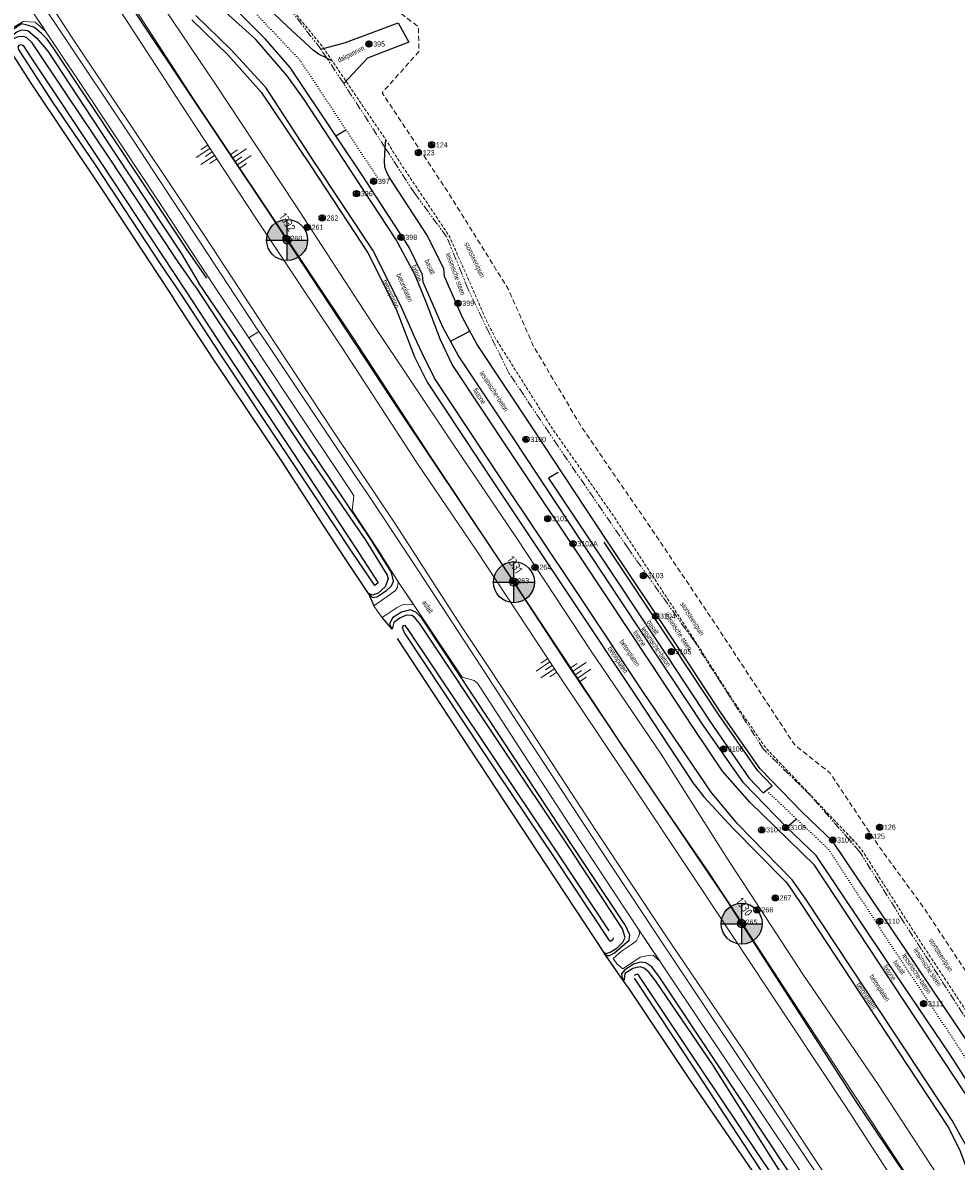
# Model space of a CAD drawing. Header units: metres. Extents: x 62183 to 64287, y 386037 to 390061.
# Tile 12 of 38: x 63166 to 63393, y 387345 to 387622. Entities that reach past the tile are written whole.
import ezdxf
from ezdxf.enums import TextEntityAlignment as Align

# ---------------------------------------------------------------- set-up
doc = ezdxf.new("R2010")
doc.units = ezdxf.units.M
for name, pattern in [('DOT', [0.25, 0, -0.25]), ('HIDDEN', [0.375, 0.25, -0.125]), ('PHANTOM2', [1.25, 0.625, -0.125, 0.125, -0.125, 0.125, -0.125])]:
    doc.linetypes.add(name, pattern=pattern)
doc.layers.get('0').update_dxf_attribs({"linetype": 'CONTINUOUS'})
for name, color, linetype in [('0 @ 0.5', 7, 'CONTINUOUS'), ('0 @ 1', 7, 'CONTINUOUS'), ('0 @ 5', 7, 'CONTINUOUS'), ('BS-BINNENKRUINLIJN-KPN', 253, 'CONTINUOUS'), ('BS-INSTEEK-SLOOT-KPN', 253, 'CONTINUOUS'), ('BS-OVERIG-KPN', 253, 'CONTINUOUS'), ('BS-SCHEIDINGSL-TALUDBEKL-NTZ', 253, 'CONTINUOUS'), ('BS-SCHEIDINGSLIJN-TALUDBEKL', 253, 'CONTINUOUS'), ('BS-WATERLIJN-KPN', 253, 'CONTINUOUS')]:
    doc.layers.add(name, color=color, linetype=linetype)
for name, color, linetype, lineweight in [('BS-Boorpunten', 253, 'CONTINUOUS', 25), ('BS-Boorpuntnummer', 253, 'CONTINUOUS', 25), ('BS-Dijkpaal', 2, 'CONTINUOUS', 25), ('BS-Dijkpaalnr', 6, 'CONTINUOUS', 25), ('BS-KANT-KREUKELBERM', 35, 'PHANTOM2', 0), ('BS-KANT-VERHARDING', 253, 'CONTINUOUS', 0), ('BS-KRUINLIJN', 253, 'CONTINUOUS', 0), ('BS-OVERIGE-TEKSTEN', 253, 'CONTINUOUS', 0), ('BS-PERKOENRIJ', 203, 'DOT', 5), ('BS-TEENLIJN', 11, 'CONTINUOUS', 0), ('BS-TEENSCHOT-GECONSTRUEERD', 1, 'HIDDEN', 13), ('BS-TUSSENBERM', 253, 'CONTINUOUS', 0), ('BS-ZANDLIJN', 2, 'HIDDEN', 20)]:
    doc.layers.add(name, color=color, linetype=linetype, lineweight=lineweight)
doc.layers.add('THEORETISCHE_NULLIJN', color=125, linetype='CONTINUOUS', plot=False)
doc.styles.add('ISO', font='isocp.shx', dxfattribs={"height": 2.5})

# ---------------------------------------------------------------- blocks, each defined once
blk = doc.blocks.new('dijkpaal')
at = {"layer": 'BS-Dijkpaal'}
h = blk.add_hatch(color=256, dxfattribs=at)
h.paths.add_polyline_path([(0, 0), (0, 1, 0.414214), (-1, 0)])
h.paths.add_polyline_path([(1, 0), (0, 0), (0, -1, 0.414214)])
for p, q in [((0, -1), (0, 1)), ((-1, 0), (1, 0))]:
    blk.add_line(p, q, dxfattribs=at)
blk.add_circle((0, 0), 1, dxfattribs=at)
blk = doc.blocks.new('*U727')
at = {"layer": '0 @ 0.5', "xscale": 0.5, "yscale": 0.5, "zscale": 0.5}
blk.add_blockref('dijkpaal', (63230.187, 387569.049), dxfattribs=at)
at = {"layer": '0 @ 1'}
blk.add_blockref('dijkpaal', (63230.187, 387569.049), dxfattribs=at)
at = {"layer": '0 @ 5', "xscale": 5, "yscale": 5, "zscale": 5}
blk.add_blockref('dijkpaal', (63230.187, 387569.049), dxfattribs=at)
blk = doc.blocks.new('*U729')
at = {"layer": '0 @ 0.5', "xscale": 0.5, "yscale": 0.5, "zscale": 0.5}
blk.add_blockref('dijkpaal', (63340.962, 387402.539), dxfattribs=at)
at = {"layer": '0 @ 1'}
blk.add_blockref('dijkpaal', (63340.962, 387402.539), dxfattribs=at)
at = {"layer": '0 @ 5', "xscale": 5, "yscale": 5, "zscale": 5}
blk.add_blockref('dijkpaal', (63340.962, 387402.539), dxfattribs=at)
blk = doc.blocks.new('*U730')
at = {"layer": '0 @ 0.5', "xscale": 0.5, "yscale": 0.5, "zscale": 0.5}
blk.add_blockref('dijkpaal', (63285.463, 387485.717), dxfattribs=at)
at = {"layer": '0 @ 1'}
blk.add_blockref('dijkpaal', (63285.463, 387485.717), dxfattribs=at)
at = {"layer": '0 @ 5', "xscale": 5, "yscale": 5, "zscale": 5}
blk.add_blockref('dijkpaal', (63285.463, 387485.717), dxfattribs=at)
blk = doc.blocks.new('S03')
at = {"color": 0}
for p, q in [((-2.01, 0), (-2.01, -2.01)), ((-1, 0), (-1, -4.01)), ((0, 0), (0, -2.01)), ((1, 0), (1, -4.01)), ((2.01, 0), (2.01, -2.01))]:
    blk.add_line(p, q, dxfattribs=at)
blk = doc.blocks.new('S04')
at = {"color": 0}
for p, q in [((-1, 0), (-1, 4.01)), ((1, 0), (1, 4.01)), ((-2.01, 0), (-2.01, 2.01)), ((0, 0), (0, 2.01)), ((2.01, 0), (2.01, 2.01))]:
    blk.add_line(p, q, dxfattribs=at)
blk = doc.blocks.new('punt-boring')
at = {"layer": 'BS-Boorpunten'}
h = blk.add_hatch(color=8, dxfattribs=at)
h.dxf.hatch_style = 1
h.paths.add_polyline_path([(0.01, 1), (-0.87, -0.49), (0.86, -0.51)])
h = blk.add_hatch(color=1, dxfattribs=at)
h.dxf.hatch_style = 1
h.paths.add_polyline_path([(0.01, 1), (-0.87, -0.49), (0.86, -0.51)])
at = {"layer": 'BS-Boorpunten', "color": 8}
blk.add_lwpolyline([(0.01, 1), (-0.87, -0.49), (0.86, -0.51)], close=True, dxfattribs=at)
at = {"layer": 'BS-Boorpunten', "color": 1}
blk.add_lwpolyline([(0.01, 1), (-0.87, -0.49), (0.86, -0.51)], close=True, dxfattribs=at)
at = {"layer": 'BS-Boorpunten', "color": 8}
blk.add_circle((0, 0), 1, dxfattribs=at)
at = {"layer": 'BS-Boorpunten', "color": 1}
blk.add_circle((0, 0), 1, dxfattribs=at)
blk = doc.blocks.new('*U283', base_point=(63262.184, 387590.312))
at = {"layer": 'BS-Boorpunten', "xscale": 1.499999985, "yscale": 1.499999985, "zscale": 1.499999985}
blk.add_blockref('punt-boring', (63262.184, 387590.312), dxfattribs=at)
at = {"layer": 'BS-Boorpuntnummer', "linetype": 'ByBlock', "insert": (63264.304, 387590.312), "char_height": 2.5, "attachment_point": 4}
blk.add_mtext('123', dxfattribs=at)
blk = doc.blocks.new('*U284', base_point=(63265.383, 387592.228))
at = {"layer": 'BS-Boorpunten', "xscale": 1.499999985, "yscale": 1.499999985, "zscale": 1.499999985}
blk.add_blockref('punt-boring', (63265.383, 387592.228), dxfattribs=at)
at = {"layer": 'BS-Boorpuntnummer', "linetype": 'ByBlock', "insert": (63267.503, 387592.228), "char_height": 2.5, "attachment_point": 4}
blk.add_mtext('124', dxfattribs=at)
blk = doc.blocks.new('*U285', base_point=(63371.916, 387423.855))
at = {"layer": 'BS-Boorpunten', "xscale": 1.499999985, "yscale": 1.499999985, "zscale": 1.499999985}
blk.add_blockref('punt-boring', (63371.916, 387423.855), dxfattribs=at)
at = {"layer": 'BS-Boorpuntnummer', "linetype": 'ByBlock', "insert": (63374.036, 387423.855), "char_height": 2.5, "attachment_point": 4}
blk.add_mtext('125', dxfattribs=at)
blk = doc.blocks.new('*U286', base_point=(63374.559, 387426.036))
at = {"layer": 'BS-Boorpunten', "xscale": 1.499999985, "yscale": 1.499999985, "zscale": 1.499999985}
blk.add_blockref('punt-boring', (63374.559, 387426.036), dxfattribs=at)
at = {"layer": 'BS-Boorpuntnummer', "linetype": 'ByBlock', "insert": (63376.679, 387426.036), "char_height": 2.5, "attachment_point": 4}
blk.add_mtext('126', dxfattribs=at)
blk = doc.blocks.new('*U363', base_point=(63229.943, 387569.431))
at = {"layer": 'BS-Boorpunten', "xscale": 1.499999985, "yscale": 1.499999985, "zscale": 1.499999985}
blk.add_blockref('punt-boring', (63229.943, 387569.431), dxfattribs=at)
at = {"layer": 'BS-Boorpuntnummer', "linetype": 'ByBlock', "insert": (63232.063, 387569.431), "char_height": 2.5, "attachment_point": 4}
blk.add_mtext('260', dxfattribs=at)
blk = doc.blocks.new('*U364', base_point=(63235.101, 387572.148))
at = {"layer": 'BS-Boorpunten', "xscale": 1.499999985, "yscale": 1.499999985, "zscale": 1.499999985}
blk.add_blockref('punt-boring', (63235.101, 387572.148), dxfattribs=at)
at = {"layer": 'BS-Boorpuntnummer', "linetype": 'ByBlock', "insert": (63237.221, 387572.148), "char_height": 2.5, "attachment_point": 4}
blk.add_mtext('261', dxfattribs=at)
blk = doc.blocks.new('*U365', base_point=(63238.725, 387574.393))
at = {"layer": 'BS-Boorpunten', "xscale": 1.499999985, "yscale": 1.499999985, "zscale": 1.499999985}
blk.add_blockref('punt-boring', (63238.725, 387574.393), dxfattribs=at)
at = {"layer": 'BS-Boorpuntnummer', "linetype": 'ByBlock', "insert": (63240.845, 387574.393), "char_height": 2.5, "attachment_point": 4}
blk.add_mtext('262', dxfattribs=at)
blk = doc.blocks.new('*U366', base_point=(63285.226, 387486.062))
at = {"layer": 'BS-Boorpunten', "xscale": 1.499999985, "yscale": 1.499999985, "zscale": 1.499999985}
blk.add_blockref('punt-boring', (63285.226, 387486.062), dxfattribs=at)
at = {"layer": 'BS-Boorpuntnummer', "linetype": 'ByBlock', "insert": (63287.346, 387486.062), "char_height": 2.5, "attachment_point": 4}
blk.add_mtext('263', dxfattribs=at)
blk = doc.blocks.new('*U367', base_point=(63290.598, 387489.353))
at = {"layer": 'BS-Boorpunten', "xscale": 1.499999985, "yscale": 1.499999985, "zscale": 1.499999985}
blk.add_blockref('punt-boring', (63290.598, 387489.353), dxfattribs=at)
at = {"layer": 'BS-Boorpuntnummer', "linetype": 'ByBlock', "insert": (63292.718, 387489.353), "char_height": 2.5, "attachment_point": 4}
blk.add_mtext('264', dxfattribs=at)
blk = doc.blocks.new('*U368', base_point=(63340.829, 387402.908))
at = {"layer": 'BS-Boorpunten', "xscale": 1.499999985, "yscale": 1.499999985, "zscale": 1.499999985}
blk.add_blockref('punt-boring', (63340.829, 387402.908), dxfattribs=at)
at = {"layer": 'BS-Boorpuntnummer', "linetype": 'ByBlock', "insert": (63342.949, 387402.908), "char_height": 2.5, "attachment_point": 4}
blk.add_mtext('265', dxfattribs=at)
blk = doc.blocks.new('*U369', base_point=(63344.699, 387405.921))
at = {"layer": 'BS-Boorpunten', "xscale": 1.499999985, "yscale": 1.499999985, "zscale": 1.499999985}
blk.add_blockref('punt-boring', (63344.699, 387405.921), dxfattribs=at)
at = {"layer": 'BS-Boorpuntnummer', "linetype": 'ByBlock', "insert": (63346.819, 387405.921), "char_height": 2.5, "attachment_point": 4}
blk.add_mtext('266', dxfattribs=at)
blk = doc.blocks.new('*U370', base_point=(63349.125, 387408.832))
at = {"layer": 'BS-Boorpunten', "xscale": 1.499999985, "yscale": 1.499999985, "zscale": 1.499999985}
blk.add_blockref('punt-boring', (63349.125, 387408.832), dxfattribs=at)
at = {"layer": 'BS-Boorpuntnummer', "linetype": 'ByBlock', "insert": (63351.245, 387408.832), "char_height": 2.5, "attachment_point": 4}
blk.add_mtext('267', dxfattribs=at)
blk = doc.blocks.new('*U414', base_point=(63288.386, 387520.473))
at = {"layer": 'BS-Boorpunten', "xscale": 1.499999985, "yscale": 1.499999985, "zscale": 1.499999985}
blk.add_blockref('punt-boring', (63288.386, 387520.473), dxfattribs=at)
at = {"layer": 'BS-Boorpuntnummer', "linetype": 'ByBlock', "insert": (63290.506, 387520.473), "char_height": 2.5, "attachment_point": 4}
blk.add_mtext('3100', dxfattribs=at)
blk = doc.blocks.new('*U415', base_point=(63293.698, 387501.163))
at = {"layer": 'BS-Boorpunten', "xscale": 1.499999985, "yscale": 1.499999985, "zscale": 1.499999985}
blk.add_blockref('punt-boring', (63293.698, 387501.163), dxfattribs=at)
at = {"layer": 'BS-Boorpuntnummer', "linetype": 'ByBlock', "insert": (63295.818, 387501.163), "char_height": 2.5, "attachment_point": 4}
blk.add_mtext('3101', dxfattribs=at)
blk = doc.blocks.new('*U416', base_point=(63299.833, 387495.074))
at = {"layer": 'BS-Boorpunten', "xscale": 1.499999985, "yscale": 1.499999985, "zscale": 1.499999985}
blk.add_blockref('punt-boring', (63299.833, 387495.074), dxfattribs=at)
at = {"layer": 'BS-Boorpuntnummer', "linetype": 'ByBlock', "insert": (63301.953, 387495.074), "char_height": 2.5, "attachment_point": 4}
blk.add_mtext('3102', dxfattribs=at)
blk = doc.blocks.new('*U417', base_point=(63299.833, 387495.074))
at = {"layer": 'BS-Boorpunten', "xscale": 1.499999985, "yscale": 1.499999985, "zscale": 1.499999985}
blk.add_blockref('punt-boring', (63299.833, 387495.074), dxfattribs=at)
at = {"layer": 'BS-Boorpuntnummer', "linetype": 'ByBlock', "insert": (63301.953, 387495.074), "char_height": 2.5, "attachment_point": 4}
blk.add_mtext('3102A', dxfattribs=at)
blk = doc.blocks.new('*U418', base_point=(63317.011, 387487.3))
at = {"layer": 'BS-Boorpunten', "xscale": 1.499999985, "yscale": 1.499999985, "zscale": 1.499999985}
blk.add_blockref('punt-boring', (63317.011, 387487.3), dxfattribs=at)
at = {"layer": 'BS-Boorpuntnummer', "linetype": 'ByBlock', "insert": (63319.131, 387487.3), "char_height": 2.5, "attachment_point": 4}
blk.add_mtext('3103', dxfattribs=at)
blk = doc.blocks.new('*U419', base_point=(63319.988, 387477.444))
at = {"layer": 'BS-Boorpunten', "xscale": 1.499999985, "yscale": 1.499999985, "zscale": 1.499999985}
blk.add_blockref('punt-boring', (63319.988, 387477.444), dxfattribs=at)
at = {"layer": 'BS-Boorpuntnummer', "linetype": 'ByBlock', "insert": (63322.108, 387477.444), "char_height": 2.5, "attachment_point": 4}
blk.add_mtext('3104', dxfattribs=at)
blk = doc.blocks.new('*U420', base_point=(63323.779, 387468.785))
at = {"layer": 'BS-Boorpunten', "xscale": 1.499999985, "yscale": 1.499999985, "zscale": 1.499999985}
blk.add_blockref('punt-boring', (63323.779, 387468.785), dxfattribs=at)
at = {"layer": 'BS-Boorpuntnummer', "linetype": 'ByBlock', "insert": (63325.899, 387468.785), "char_height": 2.5, "attachment_point": 4}
blk.add_mtext('3105', dxfattribs=at)
blk = doc.blocks.new('*U421', base_point=(63336.527, 387445.08))
at = {"layer": 'BS-Boorpunten', "xscale": 1.499999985, "yscale": 1.499999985, "zscale": 1.499999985}
blk.add_blockref('punt-boring', (63336.527, 387445.08), dxfattribs=at)
at = {"layer": 'BS-Boorpuntnummer', "linetype": 'ByBlock', "insert": (63338.647, 387445.08), "char_height": 2.5, "attachment_point": 4}
blk.add_mtext('3106', dxfattribs=at)
blk = doc.blocks.new('*U422', base_point=(63345.836, 387425.401))
at = {"layer": 'BS-Boorpunten', "xscale": 1.499999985, "yscale": 1.499999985, "zscale": 1.499999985}
blk.add_blockref('punt-boring', (63345.836, 387425.401), dxfattribs=at)
at = {"layer": 'BS-Boorpuntnummer', "linetype": 'ByBlock', "insert": (63347.956, 387425.401), "char_height": 2.5, "attachment_point": 4}
blk.add_mtext('3107', dxfattribs=at)
blk = doc.blocks.new('*U423', base_point=(63351.693, 387425.962))
at = {"layer": 'BS-Boorpunten', "xscale": 1.499999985, "yscale": 1.499999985, "zscale": 1.499999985}
blk.add_blockref('punt-boring', (63351.693, 387425.962), dxfattribs=at)
at = {"layer": 'BS-Boorpuntnummer', "linetype": 'ByBlock', "insert": (63353.813, 387425.962), "char_height": 2.5, "attachment_point": 4}
blk.add_mtext('3108', dxfattribs=at)
blk = doc.blocks.new('*U424', base_point=(63363.131, 387422.913))
at = {"layer": 'BS-Boorpunten', "xscale": 1.499999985, "yscale": 1.499999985, "zscale": 1.499999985}
blk.add_blockref('punt-boring', (63363.131, 387422.913), dxfattribs=at)
at = {"layer": 'BS-Boorpuntnummer', "linetype": 'ByBlock', "insert": (63365.251, 387422.913), "char_height": 2.5, "attachment_point": 4}
blk.add_mtext('3109', dxfattribs=at)
blk = doc.blocks.new('*U426', base_point=(63374.569, 387403.131))
at = {"layer": 'BS-Boorpunten', "xscale": 1.499999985, "yscale": 1.499999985, "zscale": 1.499999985}
blk.add_blockref('punt-boring', (63374.569, 387403.131), dxfattribs=at)
at = {"layer": 'BS-Boorpuntnummer', "linetype": 'ByBlock', "insert": (63376.689, 387403.131), "char_height": 2.5, "attachment_point": 4}
blk.add_mtext('3110', dxfattribs=at)
blk = doc.blocks.new('*U427', base_point=(63385.282, 387383.067))
at = {"layer": 'BS-Boorpunten', "xscale": 1.499999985, "yscale": 1.499999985, "zscale": 1.499999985}
blk.add_blockref('punt-boring', (63385.282, 387383.067), dxfattribs=at)
at = {"layer": 'BS-Boorpuntnummer', "linetype": 'ByBlock', "insert": (63387.402, 387383.067), "char_height": 2.5, "attachment_point": 4}
blk.add_mtext('3111', dxfattribs=at)
blk = doc.blocks.new('*U590', base_point=(63250.107, 387616.77))
at = {"layer": 'BS-Boorpunten', "xscale": 1.499999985, "yscale": 1.499999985, "zscale": 1.499999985}
blk.add_blockref('punt-boring', (63250.107, 387616.77), dxfattribs=at)
at = {"layer": 'BS-Boorpuntnummer', "linetype": 'ByBlock', "insert": (63252.227, 387616.77), "char_height": 2.5, "attachment_point": 4}
blk.add_mtext('395', dxfattribs=at)
blk = doc.blocks.new('*U591', base_point=(63247.092, 387580.341))
at = {"layer": 'BS-Boorpunten', "xscale": 1.499999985, "yscale": 1.499999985, "zscale": 1.499999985}
blk.add_blockref('punt-boring', (63247.092, 387580.341), dxfattribs=at)
at = {"layer": 'BS-Boorpuntnummer', "linetype": 'ByBlock', "insert": (63249.212, 387580.341), "char_height": 2.5, "attachment_point": 4}
blk.add_mtext('396', dxfattribs=at)
blk = doc.blocks.new('*U592', base_point=(63251.255, 387583.326))
at = {"layer": 'BS-Boorpunten', "xscale": 1.499999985, "yscale": 1.499999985, "zscale": 1.499999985}
blk.add_blockref('punt-boring', (63251.255, 387583.326), dxfattribs=at)
at = {"layer": 'BS-Boorpuntnummer', "linetype": 'ByBlock', "insert": (63253.375, 387583.326), "char_height": 2.5, "attachment_point": 4}
blk.add_mtext('397', dxfattribs=at)
blk = doc.blocks.new('*U593', base_point=(63257.936, 387569.711))
at = {"layer": 'BS-Boorpunten', "xscale": 1.499999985, "yscale": 1.499999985, "zscale": 1.499999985}
blk.add_blockref('punt-boring', (63257.936, 387569.711), dxfattribs=at)
at = {"layer": 'BS-Boorpuntnummer', "linetype": 'ByBlock', "insert": (63260.056, 387569.711), "char_height": 2.5, "attachment_point": 4}
blk.add_mtext('398', dxfattribs=at)
blk = doc.blocks.new('*U594', base_point=(63271.806, 387553.628))
at = {"layer": 'BS-Boorpunten', "xscale": 1.499999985, "yscale": 1.499999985, "zscale": 1.499999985}
blk.add_blockref('punt-boring', (63271.806, 387553.628), dxfattribs=at)
at = {"layer": 'BS-Boorpuntnummer', "linetype": 'ByBlock', "insert": (63273.926, 387553.628), "char_height": 2.5, "attachment_point": 4}
blk.add_mtext('399', dxfattribs=at)
blk = doc.blocks.new('A$C58CE76E8')
at = {"layer": 'BS-Boorpunten', "xscale": 0.5, "yscale": 0.5, "zscale": 0.5}
for name, p in [('*U590', (63250.107, 387616.77)), ('*U284', (63265.383, 387592.228)), ('*U283', (63262.184, 387590.312)), ('*U592', (63251.255, 387583.326)), ('*U591', (63247.092, 387580.341)), ('*U365', (63238.725, 387574.393)), ('*U364', (63235.101, 387572.148)), ('*U363', (63229.943, 387569.431)), ('*U593', (63257.936, 387569.711)), ('*U594', (63271.806, 387553.628)), ('*U414', (63288.386, 387520.473)), ('*U415', (63293.698, 387501.163)), ('*U416', (63299.833, 387495.074)), ('*U417', (63299.833, 387495.074)), ('*U367', (63290.598, 387489.353)), ('*U418', (63317.011, 387487.3)), ('*U366', (63285.226, 387486.062)), ('*U419', (63319.988, 387477.444)), ('*U420', (63323.779, 387468.785)), ('*U421', (63336.527, 387445.08)), ('*U423', (63351.693, 387425.962)), ('*U286', (63374.559, 387426.036)), ('*U422', (63345.836, 387425.401)), ('*U285', (63371.916, 387423.855)), ('*U424', (63363.131, 387422.913)), ('*U370', (63349.125, 387408.832)), ('*U369', (63344.699, 387405.921)), ('*U368', (63340.829, 387402.908)), ('*U426', (63374.569, 387403.131)), ('*U427', (63385.282, 387383.067))]:
    blk.add_blockref(name, p, dxfattribs=at)
at = {"layer": 'BS-Boorpunten', "color": 253, "xscale": 0.5, "yscale": 0.5, "zscale": 0.5}
for name, p in [('*U590', (63250.107, 387616.77)), ('*U590', (63250.107, 387616.77)), ('*U590', (63250.107, 387616.77)), ('*U284', (63265.383, 387592.228)), ('*U284', (63265.383, 387592.228)), ('*U284', (63265.383, 387592.228)), ('*U283', (63262.184, 387590.312)), ('*U283', (63262.184, 387590.312)), ('*U283', (63262.184, 387590.312)), ('*U592', (63251.255, 387583.326)), ('*U592', (63251.255, 387583.326)), ('*U592', (63251.255, 387583.326)), ('*U591', (63247.092, 387580.341)), ('*U591', (63247.092, 387580.341)), ('*U591', (63247.092, 387580.341)), ('*U365', (63238.725, 387574.393)), ('*U365', (63238.725, 387574.393)), ('*U365', (63238.725, 387574.393)), ('*U364', (63235.101, 387572.148)), ('*U364', (63235.101, 387572.148)), ('*U364', (63235.101, 387572.148)), ('*U363', (63229.943, 387569.431)), ('*U363', (63229.943, 387569.431)), ('*U363', (63229.943, 387569.431)), ('*U593', (63257.936, 387569.711)), ('*U593', (63257.936, 387569.711)), ('*U593', (63257.936, 387569.711)), ('*U594', (63271.806, 387553.628)), ('*U594', (63271.806, 387553.628)), ('*U594', (63271.806, 387553.628)), ('*U414', (63288.386, 387520.473)), ('*U414', (63288.386, 387520.473)), ('*U414', (63288.386, 387520.473)), ('*U415', (63293.698, 387501.163)), ('*U415', (63293.698, 387501.163)), ('*U415', (63293.698, 387501.163)), ('*U416', (63299.833, 387495.074)), ('*U417', (63299.833, 387495.074)), ('*U416', (63299.833, 387495.074)), ('*U417', (63299.833, 387495.074)), ('*U416', (63299.833, 387495.074)), ('*U417', (63299.833, 387495.074)), ('*U367', (63290.598, 387489.353)), ('*U367', (63290.598, 387489.353)), ('*U367', (63290.598, 387489.353)), ('*U418', (63317.011, 387487.3)), ('*U418', (63317.011, 387487.3)), ('*U418', (63317.011, 387487.3)), ('*U366', (63285.226, 387486.062)), ('*U366', (63285.226, 387486.062)), ('*U366', (63285.226, 387486.062)), ('*U419', (63319.988, 387477.444)), ('*U419', (63319.988, 387477.444)), ('*U419', (63319.988, 387477.444)), ('*U420', (63323.779, 387468.785)), ('*U420', (63323.779, 387468.785)), ('*U420', (63323.779, 387468.785)), ('*U421', (63336.527, 387445.08)), ('*U421', (63336.527, 387445.08)), ('*U421', (63336.527, 387445.08)), ('*U423', (63351.693, 387425.962)), ('*U423', (63351.693, 387425.962)), ('*U423', (63351.693, 387425.962)), ('*U286', (63374.559, 387426.036)), ('*U286', (63374.559, 387426.036)), ('*U286', (63374.559, 387426.036)), ('*U422', (63345.836, 387425.401)), ('*U422', (63345.836, 387425.401)), ('*U422', (63345.836, 387425.401)), ('*U285', (63371.916, 387423.855)), ('*U285', (63371.916, 387423.855)), ('*U285', (63371.916, 387423.855)), ('*U424', (63363.131, 387422.913)), ('*U424', (63363.131, 387422.913)), ('*U424', (63363.131, 387422.913)), ('*U370', (63349.125, 387408.832)), ('*U370', (63349.125, 387408.832)), ('*U370', (63349.125, 387408.832)), ('*U369', (63344.699, 387405.921)), ('*U369', (63344.699, 387405.921)), ('*U369', (63344.699, 387405.921)), ('*U368', (63340.829, 387402.908)), ('*U368', (63340.829, 387402.908)), ('*U368', (63340.829, 387402.908)), ('*U426', (63374.569, 387403.131)), ('*U426', (63374.569, 387403.131)), ('*U426', (63374.569, 387403.131)), ('*U427', (63385.282, 387383.067)), ('*U427', (63385.282, 387383.067)), ('*U427', (63385.282, 387383.067))]:
    blk.add_blockref(name, p, dxfattribs=at)
at = {"layer": 'BS-Boorpuntnummer', "color": 8, "xscale": 0.7499999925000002, "yscale": 0.7499999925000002, "zscale": 0.7499999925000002}
for p in [(63250.107, 387616.77), (63265.383, 387592.228), (63262.184, 387590.312), (63251.255, 387583.326), (63247.092, 387580.341), (63238.725, 387574.393), (63235.101, 387572.148), (63229.943, 387569.431), (63257.936, 387569.711), (63271.806, 387553.628), (63288.386, 387520.473), (63293.698, 387501.163), (63299.833, 387495.074), (63299.833, 387495.074), (63290.598, 387489.353), (63317.011, 387487.3), (63285.226, 387486.062), (63319.988, 387477.444), (63323.779, 387468.785), (63336.527, 387445.08), (63351.693, 387425.962), (63374.559, 387426.036), (63345.836, 387425.401), (63371.916, 387423.855), (63363.131, 387422.913), (63349.125, 387408.832), (63344.699, 387405.921), (63340.829, 387402.908), (63374.569, 387403.131), (63385.282, 387383.067)]:
    blk.add_blockref('punt-boring', p, dxfattribs=at)
at = {"layer": 'BS-Boorpuntnummer', "color": 8, "char_height": 1.25, "attachment_point": 4}
for s, insert in [('395', (63251.167, 387616.77)), ('124', (63266.443, 387592.228)), ('123', (63263.244, 387590.312)), ('397', (63252.315, 387583.326)), ('396', (63248.152, 387580.341)), ('262', (63239.785, 387574.393)), ('261', (63236.161, 387572.148)), ('260', (63231.003, 387569.431)), ('398', (63258.996, 387569.711)), ('399', (63272.866, 387553.628)), ('3100', (63289.446, 387520.473)), ('3101', (63294.758, 387501.163)), ('3102A', (63300.893, 387495.074)), ('3102', (63300.893, 387495.074)), ('264', (63291.658, 387489.353)), ('3103', (63318.071, 387487.3)), ('263', (63286.286, 387486.062)), ('3104', (63321.048, 387477.444)), ('3105', (63324.839, 387468.785)), ('3106', (63337.587, 387445.08)), ('3108', (63352.753, 387425.962)), ('126', (63375.619, 387426.036)), ('3107', (63346.896, 387425.401)), ('125', (63372.976, 387423.855)), ('3109', (63364.191, 387422.913)), ('267', (63350.185, 387408.832)), ('266', (63345.759, 387405.921)), ('265', (63341.889, 387402.908)), ('3110', (63375.629, 387403.131)), ('3111', (63386.342, 387383.067))]:
    blk.add_mtext(s, dxfattribs=dict(at, insert=insert))

msp = doc.modelspace()

# ---------------------------------------------------------------- linework, layer by layer
at = {"layer": 'BS-BINNENKRUINLIJN-KPN'}
for points in [[(63162.67, 387615.15), (63162.2, 387617.05), (63162.13, 387617.47), (63162.77, 387618.34), (63163.38, 387618.98), (63164.34, 387619.73), (63165.51, 387620.2), (63167.04, 387620.11), (63169.22, 387618.22), (63171.85, 387615.03), (63188.21, 387590.17), (63204.42, 387565.7), (63208.67, 387558.55)], [(63250.02, 387482.99), (63250.98, 387481.99), (63252.02, 387482.13), (63254.42, 387483.67), (63255.66, 387484.82), (63256.13, 387485.96), (63255.6, 387488.08), (63250.53, 387496.26), (63248, 387500), (63234.96, 387519.32), (63217.98, 387544.86), (63208.67, 387558.55)], [(63307.29, 387395.65), (63308.08, 387394.8), (63308.76, 387394.84), (63309.94, 387395.49), (63312.42, 387397.54), (63313.55, 387398.56), (63313.67, 387399.85), (63312.6, 387402.11), (63299.77, 387421.37), (63282.6, 387447.4), (63264.31, 387475), (63263.03, 387476.95), (63261.58, 387478.42), (63260.29, 387478.98), (63258.07, 387478.43), (63255.84, 387477), (63255.16, 387475.51), (63255.76, 387474.28)], [(63359.36, 387318.33), (63360.39, 387316.82), (63361.16, 387316.4), (63361.85, 387316.1), (63362.98, 387316.23), (63363.9, 387316.77), (63365.34, 387318.29), (63366.26, 387320.06), (63365.72, 387321.99), (63351.94, 387342.86), (63334.79, 387368.67), (63320.94, 387389.49), (63319.02, 387392.05), (63317.63, 387393.01), (63316.32, 387393.15), (63314.6, 387392.67), (63312.42, 387391.22), (63311.67, 387390.32), (63311.84, 387389.33), (63312.35, 387388.76)]]:
    msp.add_lwpolyline(points, dxfattribs=at)
at = {"layer": 'BS-INSTEEK-SLOOT-KPN'}
for points in [[(63207.66, 387557.91), (63202.92, 387564.77), (63186.76, 387589.21), (63176.59, 387604.29), (63168.06, 387617.04), (63166.76, 387618.32), (63166, 387618.65), (63164.62, 387618.51), (63163.45, 387618.06), (63162.46, 387617.36), (63162.67, 387615.15), (63167.57, 387607.52), (63185.43, 387580.76), (63202.58, 387554.72)], [(63207.66, 387557.91), (63216.43, 387544.54), (63233.4, 387519.2), (63246.54, 387500), (63249.35, 387495.9), (63254.6, 387487.42), (63254.79, 387486.58), (63254.6, 387485.92), (63254.04, 387484.6), (63252.38, 387483.06), (63251.1, 387482.56), (63250.02, 387482.99), (63244.62, 387490.97), (63238.74, 387500)], [(63238.74, 387500), (63228.87, 387515.16), (63212.34, 387539.9), (63202.58, 387554.72)], [(63257.01, 387472), (63274.85, 387444.8), (63293.34, 387416.8), (63307.29, 387395.65), (63307.92, 387395.25), (63308.94, 387395.58), (63310.49, 387396.61), (63311.95, 387398.04), (63312.53, 387399.18), (63311.9, 387401.27), (63299.02, 387421.04), (63281.66, 387446.83), (63262.58, 387475.46), (63261.21, 387477.2), (63260.59, 387477.63), (63259.22, 387477.66), (63257.67, 387476.94), (63256.17, 387475.89), (63255.76, 387474.28)], [(63313.18, 387387.11), (63328.1, 387364.84), (63345.59, 387339.27), (63359.36, 387318.33), (63360.68, 387317.34), (63361.6, 387317.02), (63362.15, 387317.05), (63363.36, 387317.83), (63364.3, 387318.58), (63364.7, 387319.51), (63364.85, 387320.22), (63364.45, 387321.41), (63350.4, 387342.07), (63333.94, 387368.15), (63319.99, 387388.58), (63318.41, 387390.67), (63317.19, 387391.68), (63316.23, 387392.06), (63314.45, 387391.61), (63312.51, 387390.39), (63312.35, 387388.76)]]:
    msp.add_lwpolyline(points, dxfattribs=at)
at = {"layer": 'BS-KANT-KREUKELBERM', "ltscale": 3}
msp.add_lwpolyline([(63419.61, 387336.92), (63409.2, 387358.19), (63396.93, 387377.4), (63380.41, 387402.99), (63369.68, 387420.1), (63357.76, 387433.72), (63346.2, 387445.1), (63329.5, 387471.18), (63313.38, 387493.8), (63296.2, 387518.85), (63284.33, 387536.51), (63279.42, 387546.38), (63274.24, 387557.22), (63269.06, 387569.84), (63261.3, 387580.34), (63254.09, 387591.5), (63244, 387607.13), (63239.85, 387613.35), (63238.37, 387615.56), (63230.42, 387625.91)], dxfattribs=at)
at = {"layer": 'BS-KANT-VERHARDING'}
for points in [[(63134.96, 387674.54, 1.63), (63137.39, 387676.24, 1.72), (63138.05, 387675.27, 1.72), (63151.38, 387655.33, 1.73), (63165.39, 387634.23, 1.7), (63174.55, 387620.47, 1.7), (63192.65, 387593.38, 1.68), (63207.39, 387570.96, 1.69), (63222.6, 387547.86, 1.68), (63223.32, 387546.78, 1.68), (63220.85, 387545.22, 1.66), (63212.53, 387557.75, 1.63), (63198.38, 387579.26, 1.64), (63181.82, 387604.24, 1.64), (63164.1, 387630.77, 1.63), (63150.91, 387650.71, 1.66), (63136.67, 387671.98, 1.66), (63134.96, 387674.54, 1.63)], [(63355.74, 387341.46, 1.61), (63344.62, 387358.08, 1.61), (63330.32, 387379.47, 1.62), (63315.92, 387401.05, 1.63), (63301.34, 387423.09, 1.64), (63288.73, 387442.37, 1.62), (63276.55, 387461.11, 1.63), (63275.78, 387461.76, 1.62), (63272.8, 387462.57, 1.58), (63264.01, 387475.81, 1.58), (63257.28, 387485.84, 1.58), (63252.25, 387493.7, 1.57), (63246.05, 387503.18, 1.55), (63246.47, 387506.71, 1.64), (63245.45, 387508.33, 1.65), (63230.76, 387530.3, 1.65), (63220.85, 387545.22, 1.66), (63223.32, 387546.78, 1.68), (63225.09, 387544.16, 1.69), (63236.1, 387527.6, 1.71), (63247.02, 387511.3, 1.71), (63250.15, 387506.67, 1.71), (63262.06, 387488.75, 1.67), (63276.36, 387466.87, 1.69), (63288.37, 387448.39, 1.68), (63306.04, 387421.34, 1.69), (63320.34, 387399.78, 1.65), (63334.16, 387379.05, 1.64), (63349.83, 387355.64, 1.64), (63365.02, 387332.93, 1.66)]]:
    msp.add_polyline3d(points, dxfattribs=at)
for points in [[(63171.42, 387619.82, 1.63), (63168.79, 387622.12, 1.59), (63165.85, 387622.28, 1.36), (63163.84, 387621.05, 1.09), (63161.09, 387619.32, 0.75), (63160.12, 387620.4, 0.73), (63159.09, 387622.15, 0.66), (63161.29, 387623.86, 0.99), (63163.93, 387625.49, 1.35), (63164.77, 387627.16, 1.55), (63164.28, 387630.16, 1.6), (63164.1, 387630.77, 1.63)], [(63261.08, 387480.18, 1.58), (63260.18, 387480.4, 1.52), (63258.5, 387480.3, 1.39), (63257, 387479.54, 1.28), (63253.36, 387477.12, 0.88), (63252.23, 387478.63, 0.85), (63251.28, 387479.99, 0.84), (63253.99, 387481.84, 1.16), (63256.59, 387483.7, 1.44), (63257.12, 387484.54, 1.51), (63257.28, 387485.84, 1.58)], [(63321.08, 387393.32, 1.62), (63319.42, 387394.85, 1.58), (63317.84, 387394.76, 1.49), (63316.25, 387394.39, 1.29), (63312.72, 387392.03, 0.87), (63311.98, 387391.53, 0.74), (63310.56, 387392.76, 0.78), (63309.6, 387394.1, 0.8), (63311.69, 387395.83, 1.05), (63314.38, 387397.61, 1.36), (63315.33, 387398.34, 1.48), (63315.84, 387399.31, 1.54), (63316.08, 387400.1, 1.59), (63315.92, 387401.05, 1.63)]]:
    msp.add_polyline3d(points, close=True, dxfattribs=at)
at = {"layer": 'BS-KRUINLIJN'}
for points in [[(63518.8, 387122.46), (63516.19, 387126.51), (63513.24, 387131.66), (63507.76, 387144.4), (63497.4, 387160.18), (63479.07, 387188.13), (63456.32, 387222.24), (63444.62, 387239.42), (63432.85, 387257.35), (63418.9, 387279.76), (63404.3, 387300.85), (63384.39, 387330.17), (63366.27, 387358.11), (63347.34, 387386.63), (63330.12, 387412.61), (63312.83, 387438.55), (63295.84, 387463.86), (63276.32, 387493.44), (63261.86, 387514.71), (63243.47, 387543.06), (63222.22, 387574.84), (63204.67, 387601.58), (63186.25, 387629.96)], [(63513.68, 387141.05), (63500.68, 387161.42), (63481.69, 387190.16), (63459.61, 387224.21), (63448.23, 387241.32), (63436.09, 387259.31), (63422, 387281.38), (63406.93, 387302.68), (63387.36, 387331.78), (63368.98, 387359.91), (63351.04, 387387.37), (63339.51, 387404.99), (63332.93, 387415.03), (63315.62, 387440.17), (63298.38, 387465.94), (63279.05, 387495.46), (63265.11, 387516.34), (63246.25, 387545.2), (63225.8, 387575.85), (63207.42, 387603.23), (63189.32, 387631.26)]]:
    msp.add_lwpolyline(points, dxfattribs=at)
at = {"layer": 'BS-OVERIG-KPN'}
for points in [[(63210.59, 387559.76), (63206.01, 387566.45), (63189.64, 387591.09), (63173.3, 387615.8), (63171.69, 387617.96), (63170.36, 387619.35), (63168.59, 387620.78), (63166.84, 387621.37), (63165.43, 387621.69), (63160.54, 387618.25), (63161.09, 387619.32)], [(63250.02, 387482.99), (63251.28, 387479.99)], [(63255.76, 387474.28), (63253.36, 387477.12)], [(63313.18, 387387.11), (63307.29, 387395.65)]]:
    msp.add_lwpolyline(points, dxfattribs=at)
at = {"layer": 'BS-PERKOENRIJ', "ltscale": 2, "flags": 128}
for points in [[(63244.53, 387595.88), (63238.15, 387605.54), (63233.38, 387612.77), (63221.24, 387625.59)], [(63244.53, 387595.88), (63252.75, 387583.43)], [(63347.55, 387434.45), (63354.32, 387428.04)], [(63354.32, 387428.04), (63362.06, 387420.72), (63378.64, 387395.35), (63393.32, 387373.23), (63398.64, 387365.06), (63404.16, 387356.6), (63413.98, 387331.84), (63414.47, 387330.64), (63420.78, 387320.02), (63421.83, 387318.03)]]:
    msp.add_lwpolyline(points, dxfattribs=at)
at = {"layer": 'BS-SCHEIDINGSL-TALUDBEKL-NTZ'}
for points in [[(63239.85, 387613.35), (63241.12, 387612.74)], [(63254.09, 387591.5), (63254.21, 387593.49)]]:
    msp.add_lwpolyline(points, dxfattribs=at)
at = {"layer": 'BS-SCHEIDINGSLIJN-TALUDBEKL'}
for points in [[(63239.85, 387613.35), (63237.83, 387614.32), (63236.52, 387615.26), (63230.4, 387620.98), (63223.42, 387627.65), (63221.09, 387630.07), (63218.44, 387632.66), (63216.91, 387634.17), (63207.25, 387648.45), (63189.99, 387674.42), (63170.43, 387703.84), (63153.22, 387729.47), (63132.45, 387760.8)], [(63406.32, 387343.06), (63401.5, 387355.25), (63396.26, 387363.54), (63391.82, 387370.56), (63376.27, 387393.58), (63359.1, 387419.16), (63351.99, 387425.97), (63341.38, 387436.85), (63331.59, 387450.87), (63320.62, 387467.49), (63303.67, 387492.97), (63285.58, 387520.4), (63271.98, 387540.82), (63270.01, 387544.41), (63268.13, 387547.84), (63263.34, 387558.82), (63263.18, 387560.54), (63259.81, 387567.42), (63248.49, 387584.85), (63242.08, 387594.39), (63230.89, 387611.06), (63224.92, 387617.94), (63216.45, 387626.39)], [(63421.59, 387300.38), (63411.78, 387315.59), (63405.22, 387326.05), (63403.31, 387328.82), (63395.93, 387348.07), (63392.2, 387354.59), (63375.18, 387380.43), (63356.74, 387408.25), (63353.23, 387413.24), (63339.94, 387426.88), (63333.51, 387434.6), (63317.05, 387458.89), (63300.7, 387483.46), (63282.31, 387510.85), (63266.11, 387535.42), (63263.06, 387541.52), (63261.3, 387545.33), (63257.88, 387552.98), (63251.04, 387566.59), (63236.77, 387588.07), (63224.98, 387606.17), (63216.51, 387615.44), (63207.92, 387623.76)], [(63407.77, 387333.8), (63401.55, 387350.17), (63398.98, 387355.85), (63389.83, 387369.69), (63374.61, 387392.66), (63358.67, 387416.8), (63342.96, 387432.16), (63336.28, 387439.68), (63329.16, 387450.33), (63318.81, 387466.01), (63302.32, 387490.82), (63284.84, 387517), (63270.41, 387538.75), (63267.53, 387544.75), (63264.07, 387553.88), (63261.39, 387560.5), (63256.7, 387569.24), (63247.02, 387583.94), (63234.31, 387603.28), (63230.2, 387609.02), (63222.54, 387617.85), (63213.49, 387626.06)], [(63207, 387622.68), (63215.81, 387614.05), (63223.86, 387605.06), (63235.92, 387587.21), (63246.76, 387570.65), (63249.88, 387565.93), (63256.75, 387552.2), (63261.22, 387540.57), (63264.28, 387534.41), (63281.04, 387509.22), (63299.05, 387482.19), (63315.41, 387457.6), (63329.12, 387436.81), (63331.73, 387433.44), (63338.78, 387425.78), (63351.54, 387412.87), (63352.14, 387412.26), (63355.4, 387407.44), (63373.98, 387379.22), (63391.46, 387352.79), (63394.16, 387347.16), (63401.43, 387327.86)], [(63238.37, 387615.56), (63244.38, 387617.19), (63257.24, 387621.93), (63259.82, 387617.27), (63249.74, 387613.33), (63244, 387607.13)], [(63242.08, 387594.39), (63244.53, 387595.88)], [(63396.26, 387363.54), (63398.64, 387365.06), (63400.73, 387366.38), (63396.25, 387373.46), (63380.67, 387396.54), (63363.18, 387422.59), (63355.72, 387429.74), (63345.48, 387440.24), (63335.97, 387453.84), (63325.04, 387470.42), (63308.09, 387495.9), (63290, 387523.32), (63276.52, 387543.57), (63274.69, 387546.89), (63272.89, 387550.18), (63268.54, 387560.15), (63268.37, 387561.99), (63264.43, 387570.04), (63255.16, 387584.3), (63254.47, 387585.52), (63254.01, 387586.79), (63253.9, 387588.31), (63254.09, 387591.5)], [(63270.01, 387544.41), (63274.69, 387546.89)], [(63296.26, 387512.46), (63293.87, 387511.04), (63302.65, 387497.88), (63322.72, 387467.8), (63333.38, 387451.62), (63342.71, 387438.07), (63346.18, 387434.39), (63348.41, 387436.16), (63344.9, 387439.76), (63335.35, 387453.42), (63324.42, 387470.01), (63307.46, 387495.49)], [(63354.32, 387428.04), (63351.99, 387425.97)]]:
    msp.add_lwpolyline(points, dxfattribs=at)
at = {"layer": 'BS-TEENLIJN'}
msp.add_lwpolyline([(63166.43, 387635.91), (63177.62, 387618.53), (63194.09, 387594.04), (63210.16, 387569.97), (63224.68, 387547.86), (63241.6, 387522.26), (63256.57, 387499.81), (63272.82, 387474.67), (63288.68, 387450.88), (63305.58, 387425), (63322.14, 387400.07), (63341.44, 387371.6), (63358.28, 387345.91), (63376.94, 387318.03)], dxfattribs=at)
at = {"layer": 'BS-TEENSCHOT-GECONSTRUEERD', "ltscale": 3, "flags": 128}
msp.add_lwpolyline([(63465.67, 387263.56), (63459.24, 387271.51), (63453.52, 387277.93), (63453.52, 387277.92), (63453.52, 387277.93), (63466.29, 387286.16), (63480.85, 387295.82), (63481.63, 387295.24), (63483.22, 387294.05), (63485.8, 387292.73), (63488.8, 387292.01), (63491.59, 387291.92), (63494.12, 387292.62), (63497.51, 387294.73), (63499.71, 387297.49), (63500.66, 387300.21), (63500.75, 387304.57), (63499.97, 387307.28), (63497.61, 387310.59), (63493.86, 387314.17), (63490.12, 387316.38), (63484.88, 387317.92), (63480.08, 387318.18), (63475.37, 387317.57), (63471.7, 387315.56), (63446.67, 387296.81), (63444.67, 387296.83), (63443.76, 387297.61), (63435.82, 387309.68), (63433.26, 387313.22), (63427.19, 387322.37), (63423.23, 387329.49), (63420.74, 387334.54), (63408.88, 387361.31), (63399.22, 387375.91), (63384.01, 387398.88), (63370.3, 387420.39), (63368.86, 387422.12), (63346.74, 387445.44), (63338.9, 387456.81), (63329.14, 387472.07), (63309.26, 387502.53), (63294.58, 387523.48), (63281.09, 387544.87), (63278.71, 387549.5), (63274.96, 387558.14), (63271.18, 387566.62), (63269.86, 387569.72), (63266.08, 387575.42), (63257.86, 387587.61), (63254.21, 387593.49), (63241.12, 387612.74), (63238.72, 387616.27), (63231.95, 387624.5), (63223.5, 387632.91), (63217.99, 387639.15), (63203.84, 387659.41), (63198.14, 387667.88), (63181.92, 387692.51), (63164.86, 387718.87), (63154.14, 387735.8), (63143.85, 387751.73), (63136.56, 387763.47), (63136.97, 387763.67), (63129.34, 387778.02), (63125.73, 387783.26), (63111.78, 387805.43), (63095.03, 387830.64), (63088.96, 387837.97), (63075.18, 387853.89), (63070.42, 387861.68), (63069.89, 387861.4), (63064, 387870.79), (63043.38, 387902.36), (63032.98, 387918.72), (63004.45, 387961.04), (62988.13, 387987.34), (62977.58, 388003.19), (62965.38, 388019.69), (62958.93, 388026.04), (62940.67, 388043.4), (62917.73, 388063.78), (62901.32, 388078.27), (62881.2, 388094.12), (62874.11, 388099.42)], dxfattribs=at)
at = {"layer": 'BS-TUSSENBERM'}
msp.add_lwpolyline([(63418.29, 387298.05), (63412.35, 387306.02), (63392.81, 387334.96), (63374.22, 387363.4), (63355.87, 387390.22), (63344.2, 387408.06), (63337.9, 387417.68), (63321.3, 387443.84), (63304.31, 387468.93), (63286.28, 387496.28), (63270.3, 387519.83), (63250.95, 387548.74), (63232.04, 387577.8), (63212.6, 387607.28), (63194.13, 387634.58)], dxfattribs=at)
at = {"layer": 'BS-WATERLIJN-KPN'}
for points in [[(63204.33, 387555.82), (63199.52, 387563.01), (63183.46, 387587.36), (63173.13, 387602.63), (63165.23, 387614.8), (63164.83, 387615.46), (63164.63, 387616.11), (63164.97, 387616.51), (63165.4, 387616.67), (63165.84, 387616.4), (63167.98, 387613.15), (63184.6, 387588.17), (63205.51, 387556.56)], [(63241.38, 387500), (63230.4, 387516.55), (63213.85, 387541.36), (63204.33, 387555.82)], [(63205.51, 387556.56), (63214.73, 387542.48), (63231.43, 387517.52), (63242.96, 387500)], [(63242.96, 387500), (63246.82, 387494.12), (63252.4, 387485.56), (63251.56, 387484.94), (63246.02, 387492.99), (63241.38, 387500)], [(63308.67, 387400.78), (63296.57, 387419.11), (63278.94, 387445.48), (63259.5, 387474.47), (63258.94, 387475.15), (63258.46, 387475.12), (63258.23, 387474.66), (63258.82, 387473.32), (63277.77, 387444.68), (63295.4, 387418.4), (63308.65, 387398.47), (63308.96, 387398.31), (63309.64, 387398.81), (63309.7, 387399.09)], [(63314.75, 387389.25), (63330.09, 387366.13), (63346.87, 387340.6), (63361.41, 387318.87), (63361.59, 387318.71), (63362.13, 387318.64), (63362.79, 387319.24), (63362.51, 387320.1), (63348.89, 387340.63), (63331.29, 387366.81), (63315.9, 387389.93), (63315.51, 387390.29), (63315.05, 387390.13), (63314.72, 387389.91)]]:
    msp.add_lwpolyline(points, dxfattribs=at)
at = {"layer": 'BS-ZANDLIJN', "ltscale": 5, "flags": 128}
msp.add_lwpolyline([(63499.08, 387299.63), (63500.1, 387306.8), (63500.27, 387307.99), (63492.93, 387317.11), (63485.31, 387320.31), (63475.04, 387320.46), (63462.1, 387310.5), (63453.76, 387302.52), (63440.93, 387303.78), (63439.29, 387311.75), (63425.01, 387338.69), (63416.67, 387354.76), (63402.28, 387380.84), (63385.28, 387406.49), (63374.18, 387421.66), (63362.49, 387439.23), (63353.78, 387446.19), (63334.9, 387474.97), (63319.09, 387498.52), (63302.14, 387523.17), (63290.16, 387543.28), (63284.12, 387557.03), (63269.4, 387580.68), (63253.34, 387604.89), (63262.31, 387614.97), (63262.18, 387620.97), (63256.2, 387625.51), (63237.06, 387626.56), (63224.06, 387644.56), (63216.36, 387654.02), (63197.93, 387680.66), (63184.85, 387699.77), (63185.17, 387703.51), (63161.21, 387737.38), (63146.38, 387762.17), (63132.37, 387780.02), (63135.45, 387789.41), (63133.35, 387803.78), (63124.99, 387813.96), (63116.28, 387808.33), (63105.35, 387823.92), (63110.55, 387828.03), (63104.78, 387835.02), (63099.89, 387831.82), (63092.83, 387846.72), (63082.81, 387855.9), (63064.07, 387885.9), (63046.82, 387909.75), (63026.5, 387938.73), (63021.75, 387950.76), (63011.69, 387964.23), (62993.29, 387992.34), (62976.78, 388012.96), (62963.96, 388032.4), (62944.94, 388049.53), (62923.13, 388068.32), (62903.35, 388085.18), (62886.25, 388099.87), (62867.92, 388115.3), (62842.43, 388127.04), (62811.69, 388149.25), (62781.94, 388164.96), (62758.96, 388179.44), (62753.68, 388189.75), (62734.43, 388203.05), (62722.76, 388228.37), (62716.48, 388251.68), (62715.49, 388256.83), (62721.04, 388258.28), (62723.79, 388262.51), (62722.96, 388267.45), (62728.46, 388268.46), (62735.89, 388270.43), (62739.09, 388277.71), (62738.04, 388284.96), (62721.63, 388286.09), (62706.72, 388286.62), (62702.37, 388293.45), (62701.43, 388303.08), (62698.17, 388319.03), (62691.06, 388347.29), (62690.84, 388357.66), (62692.49, 388361.28), (62702.86, 388363.85), (62714.73, 388369.8), (62715.6, 388375.47), (62713.66, 388378.99), (62691.75, 388380.24), (62678.34, 388377.27), (62678.69, 388386.99), (62673.97, 388406.28), (62665, 388441.7), (62657.91, 388475.31), (62648.33, 388509.34), (62640.08, 388538.69), (62631.17, 388573.95), (62632.11, 388584), (62630.94, 388588.92), (62626.55, 388594.17), (62623.28, 388606.17), (62616.39, 388632.84), (62609.21, 388662.02), (62603.99, 388666.66)], dxfattribs=at)
at = {"layer": 'THEORETISCHE_NULLIJN'}
msp.add_lwpolyline([(63388.02, 387330.8), (63369.03, 387358.99), (63336.81, 387408.99), (63311.65, 387446.22), (63281.27, 387492.04), (63257.62, 387527.38), (63226.04, 387575.35), (63194.96, 387621.84), (63170.6, 387658.78)], dxfattribs=at)

# ---------------------------------------------------------------- block references
for name in ['*U727', '*U730', '*U729']:
    msp.add_blockref(name, (0, 0))
at = {"layer": 'BS-Boorpunten', "color": 253}
msp.add_blockref('A$C58CE76E8', (0, 0), dxfattribs=at)
at = {"layer": 'BS-KRUINLIJN'}
for name, p, rotation in [('S04', (63211.94, 387590.49), 123.2742836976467), ('S03', (63217.51, 387588.2), 123.8749196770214), ('S04', (63294.79, 387465.45), 123.4271460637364), ('S03', (63300.28, 387463.1), 123.7865394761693)]:
    msp.add_blockref(name, p, dxfattribs=dict(at, rotation=rotation))

# ---------------------------------------------------------------- texts
at = {"layer": 'BS-Dijkpaalnr', "style": 'ISO'}
for s, rotation, p in [('1332', 303.4236, (63228.14, 387574.75)), ('1331', 303.1452, (63283.64, 387491.23)), ('1330', 304.0619, (63339.47, 387408.02))]:
    msp.add_text(s, height=2, rotation=rotation, dxfattribs=at).set_placement(p)
at = {"layer": 'BS-OVERIGE-TEKSTEN', "width": 0.68}
for s, rotation, p in [('dakpannen', 26.6249, (63245.8, 387614.22)), ('stortsteen/puin', 295.5226, (63275.76, 387564.14)), ('lessinische steen', 290.1626, (63271.28, 387560.8)), ('fixtone', 291.9595, (63261.83, 387561.04)), ('basalt', 293.5899, (63265.01, 387562.54)), ('betonplaten', 294.0541, (63258.68, 387557.39)), ('betonplaten', 294.9419, (63255.34, 387555.83)), ('lessinische+beton', 303.0658, (63280.67, 387532.23)), ('fixtone', 303.209, (63277.09, 387531.04)), ('asfalt', 302.0633, (63264.44, 387479.76)), ('stortsteen/puin', 302.6245, (63328.78, 387476.72)), ('basalt', 303.4202, (63319.36, 387474.78)), ('lessinische steen', 303.559, (63325.52, 387473.73)), ('fixtone', 303.4202, (63316.1, 387472.06)), ('lessinische+beton', 304.4653, (63320.1, 387470.02)), ('betonplaten', 303.6443, (63313.57, 387468.4)), ('betonplaten', 303.6319, (63310.67, 387466.75)), ('lessinische steen', 303.559, (63386.26, 387392.01)), ('stortsteen/puin', 302.8479, (63389.37, 387394.84)), ('basalt', 304.0282, (63379.39, 387391.94)), ('lessinische+beton', 303.5645, (63383.62, 387390.38)), ('fixtone', 303.5205, (63377.04, 387390.65)), ('betonplaten', 303.4704, (63371.25, 387384.85)), ('betonplaten', 303.5353, (63374.43, 387386.8))]:
    msp.add_text(s, height=1.25, rotation=rotation, dxfattribs=at).set_placement(p, align=Align.MIDDLE)

doc.saveas('drawing.dxf')
